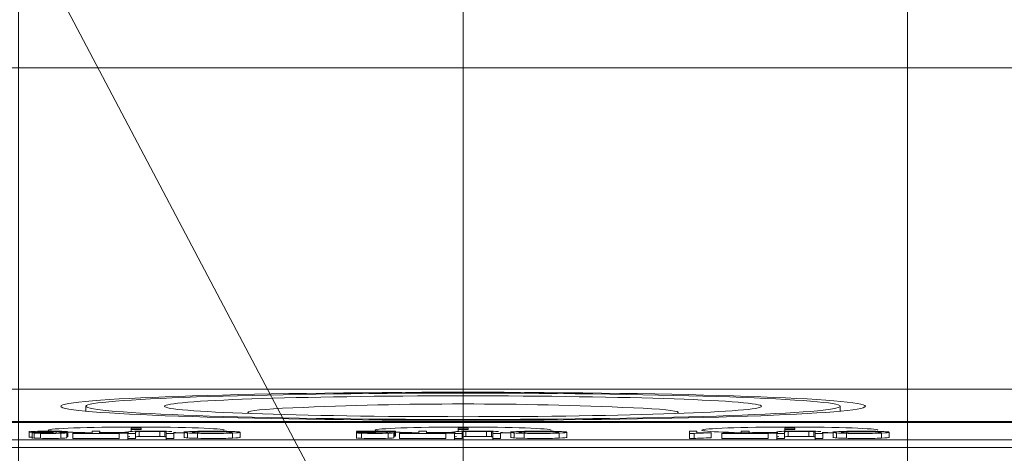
# Model space of a CAD drawing. Header units: millimetres. Extents: x 4 to 836, y 3 to 589.
# Tile 89 of 94: x 681 to 700, y 367 to 375. Entities that reach past the tile are written whole.
import ezdxf

# ---------------------------------------------------------------- set-up
doc = ezdxf.new("R2010")
doc.units = ezdxf.units.MM
doc.layers.add('1', color=7, linetype='Continuous', true_color=0xffffff)
doc.styles.add('ideas_simplex', font='simplex.shx')
doc.dimstyles.get("Standard").update_dxf_attribs({"dimtxt": 0.18, "dimasz": 0.18, "dimexe": 0.18, "dimexo": 0.0625, "dimgap": 0.09, "dimtad": 0, "dimtih": 1, "dimtoh": 1, "dimdec": 4, "dimzin": 0, "dimdsep": 46, "dimtxsty": 'Standard', "dimcen": 0.09, "dimadec": 0, "dimazin": 0, "dimtfac": 1, "dimtdec": 4, "dimtofl": 0, "dimtmove": 0, "dimatfit": 3, "dimfxl": 1, "dimtolj": 1, "dimtzin": 0, "dimarcsym": 0})

# ---------------------------------------------------------------- blocks, each defined once
blk = doc.blocks.new('_U3')
at = {"layer": '1', "color": 87, "lineweight": 25}
for p, q in [((739.083796, 360.312573), (733.458796, 360.312573)), ((733.458796, 360.312573), (733.458796, 358.812573)), ((739.083796, 358.812573), (739.083796, 360.312573)), ((733.458796, 347.607573), (733.458796, 346.107573)), ((739.083796, 346.107573), (739.083796, 347.607573)), ((733.458796, 346.107573), (739.083796, 346.107573))]:
    blk.add_line(p, q, dxfattribs=at)
at = {"layer": '1', "color": 27, "lineweight": 13}
blk.add_line((740.583796, 326.235465), (740.583796, 360.312573), dxfattribs=at)
at = {"layer": '1', "color": 152, "lineweight": 13}
for p, q in [((700.866251, 343.913135), (742.583796, 343.913135)), ((700.866251, 326.235465), (742.583796, 326.235465))]:
    blk.add_line(p, q, dxfattribs=at)
at = {"layer": '1', "color": 27, "lineweight": 18}
for points in [[(740.583796, 343.913135), (741.112777, 340.913137), (740.054815, 340.913133)], [(740.583796, 326.235465), (740.054815, 329.235463), (741.112777, 329.235467)]]:
    blk.add_solid(points, dxfattribs=at)
at = {"layer": '1', "color": 87, "linetype": 'Continuous', "lineweight": 25, "char_height": 3, "attachment_point": 7, "rotation": 90, "line_spacing_factor": 1.204819, "style": 'ideas_simplex'}
for s, insert in [('\\W1.2097;.696', (738.930296, 347.555073)), ('\\W1.2097;17,7', (731.617796, 347.555073))]:
    blk.add_mtext(s, dxfattribs=dict(at, insert=insert))
blk = doc.blocks.new('_U4')
at = {"layer": '1', "color": 152, "lineweight": 13}
for p, q in [((662.77827, 368.0743), (638.042198, 368.0743)), ((697.266686, 287.698936), (638.042198, 287.698936))]:
    blk.add_line(p, q, dxfattribs=at)
at = {"layer": '1', "color": 27, "lineweight": 13}
blk.add_line((640.042198, 368.0743), (640.042198, 287.698936), dxfattribs=at)
at = {"layer": '1', "color": 87, "lineweight": 25}
for p, q in [((638.542198, 336.474118), (632.917198, 336.474118)), ((632.917198, 336.474118), (632.917198, 334.974118)), ((638.542198, 334.974118), (638.542198, 336.474118)), ((632.917198, 320.799118), (632.917198, 319.299118)), ((638.542198, 319.299118), (638.542198, 320.799118)), ((632.917198, 319.299118), (638.542198, 319.299118))]:
    blk.add_line(p, q, dxfattribs=at)
at = {"layer": '1', "color": 27, "lineweight": 18}
for points in [[(640.042198, 368.0743), (640.571179, 365.074302), (639.513217, 365.074298)], [(640.042198, 287.698936), (639.513217, 290.698934), (640.571179, 290.698938)]]:
    blk.add_solid(points, dxfattribs=at)
at = {"layer": '1', "color": 87, "linetype": 'Continuous', "lineweight": 25, "char_height": 3, "attachment_point": 7, "rotation": 90, "line_spacing_factor": 1.204819, "style": 'ideas_simplex'}
for s, insert in [('\\W1.1559;3.164', (638.388698, 320.746618)), ('\\W1.1919;80,4', (631.076198, 322.231618))]:
    blk.add_mtext(s, dxfattribs=dict(at, insert=insert))
blk = doc.blocks.new('_U5')
at = {"layer": '1', "color": 87, "lineweight": 25}
for p, q in [((668.939916, 409.460443), (667.439916, 409.460443)), ((667.439916, 409.460443), (667.439916, 403.835443)), ((684.614916, 409.460443), (683.114916, 409.460443)), ((684.614916, 403.835443), (684.614916, 409.460443)), ((667.439916, 403.835443), (668.939916, 403.835443)), ((683.114916, 403.835443), (684.614916, 403.835443))]:
    blk.add_line(p, q, dxfattribs=at)
at = {"layer": '1', "color": 152, "lineweight": 13}
for p, q in [((662.527416, 367.823446), (662.527416, 404.335443)), ((689.527416, 337.5743), (689.527416, 404.335443))]:
    blk.add_line(p, q, dxfattribs=at)
at = {"layer": '1', "color": 27, "lineweight": 13}
blk.add_line((689.527416, 402.335443), (662.527416, 402.335443), dxfattribs=at)
at = {"layer": '1', "color": 27, "lineweight": 18}
for points in [[(662.527416, 402.335443), (665.527414, 402.864424), (665.527418, 401.806462)], [(689.527416, 402.335443), (686.527418, 401.806462), (686.527414, 402.864424)]]:
    blk.add_solid(points, dxfattribs=at)
at = {"layer": '1', "color": 87, "linetype": 'Continuous', "lineweight": 25, "char_height": 3, "attachment_point": 7, "line_spacing_factor": 1.204819, "style": 'ideas_simplex'}
for s, insert in [('\\W1.0642;27', (673.366416, 411.595443)), ('\\W1.1692;1.063', (668.911416, 404.282943))]:
    blk.add_mtext(s, dxfattribs=dict(at, insert=insert))
blk = doc.blocks.new('_U12')
at = {"layer": '1', "color": 87, "lineweight": 25}
for p, q in [((703.346536, 395.27795), (701.846536, 395.27795)), ((701.846536, 395.27795), (701.846536, 389.65295)), ((716.051536, 395.27795), (714.551536, 395.27795)), ((716.051536, 389.65295), (716.051536, 395.27795)), ((701.846536, 389.65295), (703.346536, 389.65295)), ((714.551536, 389.65295), (716.051536, 389.65295))]:
    blk.add_line(p, q, dxfattribs=at)
at = {"layer": '1', "color": 152, "lineweight": 13}
for p, q in [((680.688581, 346.413135), (680.688581, 390.15295)), ((698.366251, 346.413135), (698.366251, 390.15295))]:
    blk.add_line(p, q, dxfattribs=at)
at = {"layer": '1', "color": 27, "lineweight": 13}
blk.add_line((680.688581, 388.15295), (716.051536, 388.15295), dxfattribs=at)
at = {"layer": '1', "color": 27, "lineweight": 18}
for points in [[(680.688581, 388.15295), (683.688579, 388.681931), (683.688583, 387.623969)], [(698.366251, 388.15295), (695.366253, 387.623969), (695.366249, 388.681931)]]:
    blk.add_solid(points, dxfattribs=at)
at = {"layer": '1', "color": 87, "linetype": 'Continuous', "lineweight": 25, "char_height": 3, "attachment_point": 7, "line_spacing_factor": 1.204819, "style": 'ideas_simplex'}
for s, insert in [('\\W1.2097;17,7', (703.318036, 397.41295)), ('\\W1.2097;.696', (703.318036, 390.10045))]:
    blk.add_mtext(s, dxfattribs=dict(at, insert=insert))
blk = doc.blocks.new('_U15')
at = {"layer": '1', "color": 27, "lineweight": 13}
for p, q in [((673.000814, 392.06602), (671.000814, 392.06602)), ((702.863732, 335.375269), (673.000814, 392.06602))]:
    blk.add_line(p, q, dxfattribs=at)
at = {"layer": '1', "color": 27, "lineweight": 18}
for points in [[(697.364221, 345.815354), (695.498024, 348.223074), (696.434057, 348.716151)], [(699.36828, 342.010916), (701.234478, 339.603196), (700.298445, 339.110118)]]:
    blk.add_solid(points, dxfattribs=at)
at = {"layer": '1', "color": 87, "linetype": 'Continuous', "lineweight": 25, "char_height": 3, "attachment_point": 7, "line_spacing_factor": 1.204819, "style": 'ideas_simplex'}
for s, insert in [('\\W0.5945;4 N°5 {\\Fgdt;x}6', (645.869814, 389.70102)), ('\\W0.9188;M', (642.299814, 389.70102))]:
    blk.add_mtext(s, dxfattribs=dict(at, insert=insert))

msp = doc.modelspace()

# ---------------------------------------------------------------- linework, layer by layer
at = {"layer": '1', "color": 251, "linetype": 'Continuous', "lineweight": 18}
msp.add_line((723.084, 374.474), (655.971, 374.474), dxfattribs=at)
at = {"layer": '1', "color": 252, "linetype": 'Continuous', "lineweight": 18}
for p, q in [((665.278, 368.074), (713.777, 368.074)), ((674.975, 367.43), (704.08, 367.43)), ((703.996, 367.413), (675.059, 367.413))]:
    msp.add_line(p, q, dxfattribs=at)
at = {"layer": '1', "color": 2, "linetype": 'Continuous', "lineweight": 18}
for p, q in [((682.027, 367.735), (682.027, 367.638)), ((697.027, 367.638), (697.027, 367.735))]:
    msp.add_line(p, q, dxfattribs=at)
at = {"layer": '1', "color": 2, "linetype": 'Continuous', "lineweight": 13}
msp.add_line((693.806, 367.613), (693.804, 367.617), dxfattribs=at)
at = {"layer": '1', "color": 7, "linetype": 'Continuous', "lineweight": 18}
for p, q in [((680.9, 367.239), (680.9, 367.114)), ((680.957, 367.219), (680.957, 367.094)), ((681.122, 367.233), (681.122, 367.204)), ((681.123, 367.196), (681.123, 367.097)), ((681.521, 367.227), (681.521, 367.207)), ((681.65, 367.206), (681.65, 367.106)), ((681.664, 367.228), (681.664, 367.128)), ((681.765, 367.195), (681.765, 367.095)), ((682.306, 367.214), (682.306, 367.21)), ((682.69, 367.197), (682.69, 367.2)), ((682.69, 367.2), (682.69, 367.197)), ((682.69, 367.097), (682.69, 367.197)), ((682.86, 367.082), (682.86, 367.208)), ((683.127, 367.299), (682.927, 367.299)), ((682.927, 367.299), (682.927, 367.271)), ((682.927, 367.271), (682.927, 367.233)), ((682.927, 367.271), (683.127, 367.271)), ((683.127, 367.271), (683.127, 367.299)), ((683.498, 367.233), (683.498, 367.133)), ((683.623, 367.083), (683.623, 367.208)), ((683.777, 367.092), (683.777, 367.217)), ((683.979, 367.23), (683.979, 367.105)), ((684.047, 367.205), (684.047, 367.105)), ((684.245, 367.197), (684.245, 367.097)), ((685.095, 367.218), (685.095, 367.118)), ((687.41, 367.22), (687.41, 367.095)), ((688.069, 367.23), (688.069, 367.208)), ((688.153, 367.208), (688.153, 367.108)), ((688.163, 367.136), (688.154, 367.135)), ((688.163, 367.235), (688.163, 367.136)), ((688.18, 367.139), (688.18, 367.239)), ((688.262, 367.195), (688.262, 367.095)), ((689.186, 367.197), (689.186, 367.2)), ((689.186, 367.2), (689.186, 367.197)), ((689.186, 367.097), (689.186, 367.197)), ((689.356, 367.082), (689.356, 367.208)), ((689.427, 367.299), (689.427, 367.271)), ((689.627, 367.299), (689.427, 367.299)), ((689.427, 367.271), (689.427, 367.233)), ((689.427, 367.271), (689.627, 367.271)), ((689.627, 367.271), (689.627, 367.299)), ((689.994, 367.233), (689.994, 367.133)), ((690.119, 367.083), (690.119, 367.208)), ((690.273, 367.092), (690.273, 367.216)), ((690.475, 367.23), (690.475, 367.105)), ((690.543, 367.205), (690.543, 367.105)), ((690.741, 367.197), (690.741, 367.097)), ((691.591, 367.218), (691.591, 367.118)), ((694.032, 367.239), (694.032, 367.139)), ((694.176, 367.239), (694.032, 367.239)), ((694.032, 367.239), (694.032, 367.195)), ((694.032, 367.195), (694.121, 367.195)), ((694.032, 367.139), (694.032, 367.095)), ((694.032, 367.095), (694.032, 367.139)), ((694.121, 367.195), (694.121, 367.095)), ((694.176, 367.205), (694.176, 367.239)), ((694.46, 367.206), (694.46, 367.211)), ((694.46, 367.206), (694.46, 367.106)), ((694.672, 367.195), (694.672, 367.095)), ((695.597, 367.197), (695.597, 367.2)), ((695.597, 367.2), (695.597, 367.197)), ((695.597, 367.097), (695.597, 367.197)), ((695.766, 367.082), (695.766, 367.208)), ((695.927, 367.299), (695.927, 367.271)), ((696.127, 367.299), (695.927, 367.299)), ((695.927, 367.271), (695.927, 367.237)), ((695.927, 367.271), (696.127, 367.271)), ((696.127, 367.271), (696.127, 367.299)), ((696.405, 367.233), (696.405, 367.133)), ((696.53, 367.083), (696.53, 367.208)), ((696.684, 367.092), (696.684, 367.216)), ((696.886, 367.23), (696.886, 367.105)), ((696.954, 367.205), (696.954, 367.105)), ((697.151, 367.197), (697.151, 367.097)), ((698.001, 367.218), (698.001, 367.118)), ((694.032, 367.095), (694.121, 367.095))]:
    msp.add_line(p, q, dxfattribs=at)
at = {"layer": '1', "color": 7, "linetype": 'Continuous', "lineweight": 13}
for p, q in [((680.957, 367.219), (680.957, 367.219)), ((681, 367.201), (681, 367.101)), ((681.437, 367.234), (681.437, 367.201)), ((681.531, 367.198), (681.531, 367.098)), ((682.69, 367.2), (682.69, 367.2)), ((683.086, 367.232), (683.086, 367.132)), ((683.595, 367.229), (683.595, 367.129)), ((684.251, 367.23), (684.251, 367.204)), ((684.939, 367.201), (684.939, 367.101)), ((687.408, 367.234), (687.408, 367.237)), ((687.508, 367.198), (687.508, 367.098)), ((688.039, 367.198), (688.039, 367.098)), ((689.186, 367.2), (689.186, 367.2)), ((689.583, 367.232), (689.583, 367.132)), ((690.091, 367.229), (690.091, 367.129)), ((690.747, 367.23), (690.747, 367.204)), ((691.435, 367.2), (691.435, 367.101)), ((695.597, 367.2), (695.597, 367.2)), ((695.993, 367.232), (695.993, 367.132)), ((696.502, 367.229), (696.502, 367.129)), ((697.157, 367.23), (697.157, 367.204)), ((697.845, 367.2), (697.845, 367.101))]:
    msp.add_line(p, q, dxfattribs=at)
at = {"layer": '1', "color": 27, "linetype": 'Continuous', "lineweight": 18}
msp.add_line((713.514, 367.065), (665.54, 367.065), dxfattribs=at)
at = {"layer": '1', "color": 27, "linetype": 'Continuous', "lineweight": 13}
msp.add_line((676.237, 366.912), (702.818, 366.912), dxfattribs=at)
at = {"layer": '1', "color": 2, "linetype": 'Continuous', "lineweight": 18}
for start, end in [(90, 92.58807), (87.41193, 90)]:
    msp.add_arc((689.527, 292.781), 75, start, end, dxfattribs=at)
at = {"layer": '1', "color": 252, "linetype": 'Continuous', "lineweight": 18}
msp.add_ellipse((689.527, 367.735), major_axis=(-8, 0), ratio=0.034899, dxfattribs=at)
at = {"layer": '1', "color": 2, "linetype": 'Continuous', "lineweight": 18}
for major_axis in [(7.5, 0), (5.937, 0)]:
    msp.add_ellipse((689.527, 367.735), major_axis=major_axis, ratio=0.034899, dxfattribs=at)
for start_param, end_param in [(5.625709, 6.283185), (0.054782, 0.157963), (3.170484, 3.799167), (2.983531, 3.088382)]:
    msp.add_ellipse((689.527, 367.613), major_axis=(-4.279, 0), ratio=0.034899, start_param=start_param, end_param=end_param, dxfattribs=at)
at = {"layer": '1', "color": 2, "linetype": 'Continuous', "lineweight": 13}
for start_param, end_param in [(0, 0.054782), (3.088382, 3.141593)]:
    msp.add_ellipse((689.527, 367.613), major_axis=(-4.279, 0), ratio=0.034899, start_param=start_param, end_param=end_param, dxfattribs=at)
at = {"layer": '1', "color": 252, "linetype": 'Continuous', "lineweight": 18}
for centre, start_param, end_param in [((683.027, 367.26), 3.141593, 6.283185), ((683.027, 367.26), 0, 0.370806), ((683.027, 367.26), 0.6777, 1.035253), ((683.027, 367.26), 1.136766, 1.474683), ((683.027, 367.26), 2.016804, 2.158765), ((689.527, 367.26), 3.141593, 6.283185), ((689.527, 367.26), 0, 0.359614), ((689.527, 367.26), 0.691543, 1.032799), ((689.527, 367.26), 1.143245, 1.472523), ((689.527, 367.26), 2.014546, 2.142959), ((696.027, 367.26), 3.141593, 6.283185), ((696.027, 367.26), 0, 1.42108), ((696.027, 367.26), 1.960747, 2.088668)]:
    msp.add_ellipse(centre, major_axis=(-1.75, 0), ratio=0.034899, start_param=start_param, end_param=end_param, dxfattribs=at)
at = {"layer": '1', "color": 30, "linetype": 'Continuous', "lineweight": 18}
for centre, start_param, end_param in [((683.027, 367.161), 1.662644, 2.047686), ((683.027, 367.161), 0.997412, 1.076345), ((689.527, 367.161), 1.665, 2.041403), ((689.527, 367.161), 0.997412, 1.07929), ((696.027, 367.161), 1.72204, 2.105118), ((696.027, 367.161), 1.004677, 1.158713)]:
    msp.add_ellipse(centre, major_axis=(1.6, 0), ratio=0.034899, start_param=start_param, end_param=end_param, dxfattribs=at)
at = {"layer": '1', "color": 7, "linetype": 'Continuous', "lineweight": 18}
for centre, major_axis, start_param, end_param in [((694.822, 367.181), (0.807, 0), 2.03578, 2.622704), ((694.842, 367.179), (-0.985, 0), 5.110589, 5.455533), ((694.822, 367.081), (0.807, 0), 2.03578, 2.622704)]:
    msp.add_ellipse(centre, major_axis=major_axis, ratio=0.034899, start_param=start_param, end_param=end_param, dxfattribs=at)
for points, knots in [([(680.957, 367.219), (680.919, 367.221), (680.9, 367.223), (680.9, 367.23), (680.937, 367.233), (681.012, 367.236)], [0, 0, 0, 0, 0.5, 0.5, 1, 1, 1, 1]), ([(681, 367.201), (680.972, 367.202), (680.957, 367.204), (680.957, 367.208), (680.971, 367.21), (680.998, 367.212)], [0, 0, 0, 0, 0.5, 0.5, 1, 1, 1, 1]), ([(681.012, 367.236), (681.086, 367.239), (681.18, 367.24), (681.293, 367.24), (681.396, 367.24), (681.481, 367.239), (681.549, 367.237)], [0, 0, 0, 0, 0.5, 0.5, 0.5, 1, 1, 1, 1]), ([(681.122, 367.233), (681.076, 367.231), (681.052, 367.229), (681.052, 367.224), (681.074, 367.222), (681.117, 367.22)], [0, 0, 0, 0, 0.5, 0.5, 1, 1, 1, 1]), ([(681.178, 367.212), (681.129, 367.211), (681.105, 367.209), (681.105, 367.204), (681.123, 367.203), (681.158, 367.201)], [0, 0, 0, 0, 0.5, 0.5, 1, 1, 1, 1]), ([(681.117, 367.22), (681.16, 367.219), (681.214, 367.218), (681.281, 367.218), (681.308, 367.218), (681.342, 367.218), (681.382, 367.218)], [0, 0, 0, 0, 0.5, 0.5, 0.5, 1, 1, 1, 1]), ([(681.437, 367.234), (681.398, 367.235), (681.349, 367.236), (681.293, 367.236), (681.225, 367.236), (681.168, 367.235), (681.122, 367.233)], [0, 0, 0, 0, 0.5, 0.5, 0.5, 1, 1, 1, 1]), ([(681.531, 367.198), (681.468, 367.196), (681.391, 367.195), (681.299, 367.195), (681.235, 367.195), (681.177, 367.195), (681.123, 367.196)], [0, 0, 0, 0, 0.5, 0.5, 0.5, 1, 1, 1, 1]), ([(681.158, 367.201), (681.194, 367.2), (681.24, 367.199), (681.352, 367.199), (681.398, 367.2), (681.435, 367.201)], [0, 0, 0, 0, 0.5, 0.5, 1, 1, 1, 1]), ([(681.366, 367.214), (681.356, 367.214), (681.349, 367.214), (681.343, 367.214), (681.282, 367.214), (681.227, 367.213), (681.178, 367.212)], [0, 0, 0, 0, 0.5, 0.5, 0.5, 1, 1, 1, 1]), ([(682.306, 367.239), (682.306, 367.239), (682.151, 367.239), (682.151, 367.239), (682.151, 367.239), (682.151, 367.2), (682.151, 367.2), (682.151, 367.2), (681.765, 367.2), (681.765, 367.2), (681.765, 367.2), (681.765, 367.195), (681.765, 367.195)], [0, 0, 0, 0, 0.25, 0.25, 0.25, 0.5, 0.5, 0.5, 0.75, 0.75, 0.75, 1, 1, 1, 1]), ([(682.69, 367.2), (682.69, 367.2), (682.306, 367.2), (682.306, 367.2), (682.306, 367.2), (682.306, 367.206), (682.306, 367.214)], [0, 0, 0, 0, 0.71486, 0.71486, 0.71486, 1, 1, 1, 1]), ([(683.014, 367.195), (683.014, 367.195), (683.014, 367.221), (683.014, 367.221), (683.014, 367.226), (683.038, 367.23), (683.086, 367.232)], [0, 0, 0, 0, 0.499922, 0.499922, 0.499922, 1, 1, 1, 1]), ([(683.584, 367.238), (683.515, 367.239), (683.425, 367.24), (683.316, 367.24), (683.203, 367.24), (683.113, 367.239), (683.043, 367.238)], [0, 0, 0, 0, 0.5, 0.5, 0.5, 1, 1, 1, 1]), ([(683.086, 367.232), (683.135, 367.234), (683.216, 367.235), (683.329, 367.235), (683.396, 367.235), (683.452, 367.234), (683.498, 367.233)], [0, 0, 0, 0, 0.5, 0.5, 0.5, 1, 1, 1, 1]), ([(683.086, 367.132), (683.135, 367.134), (683.216, 367.135), (683.329, 367.135), (683.396, 367.135), (683.452, 367.134), (683.498, 367.133)], [0, 0, 0, 0, 0.5, 0.5, 0.5, 1, 1, 1, 1]), ([(684.047, 367.205), (684.001, 367.209), (683.979, 367.213), (683.979, 367.222), (684.003, 367.226), (684.05, 367.229)], [0, 0, 0, 0, 0.5, 0.5, 1, 1, 1, 1]), ([(684.251, 367.23), (684.176, 367.227), (684.138, 367.223), (684.138, 367.217), (684.138, 367.214), (684.154, 367.21), (684.186, 367.208)], [0, 0, 0, 0, 0.5, 0.5, 0.5, 1, 1, 1, 1]), ([(684.939, 367.201), (684.835, 367.196), (684.701, 367.194), (684.536, 367.194), (684.428, 367.194), (684.331, 367.195), (684.245, 367.197)], [0, 0, 0, 0, 0.5, 0.5, 0.5, 1, 1, 1, 1]), ([(684.822, 367.23), (684.746, 367.233), (684.652, 367.235), (684.538, 367.235), (684.421, 367.235), (684.326, 367.233), (684.251, 367.23)], [0, 0, 0, 0, 0.5, 0.5, 0.5, 1, 1, 1, 1]), ([(684.253, 367.237), (684.341, 367.239), (684.435, 367.24), (684.537, 367.24), (684.647, 367.24), (684.745, 367.239), (684.831, 367.237)], [0, 0, 0, 0, 0.5, 0.5, 0.5, 1, 1, 1, 1]), ([(684.327, 367.202), (684.389, 367.2), (684.458, 367.199), (684.535, 367.199), (684.644, 367.199), (684.738, 367.201), (684.817, 367.204)], [0, 0, 0, 0, 0.5, 0.5, 0.5, 1, 1, 1, 1]), ([(687.408, 367.237), (687.408, 367.238), (687.408, 367.239), (687.408, 367.239), (687.408, 367.239), (688.179, 367.239), (688.179, 367.239)], [0, 0, 0, 0, 0.285216, 0.285216, 0.285216, 1, 1, 1, 1]), ([(687.508, 367.198), (687.442, 367.201), (687.41, 367.204), (687.41, 367.209), (687.419, 367.211), (687.439, 367.212)], [0, 0, 0, 0, 0.5, 0.5, 1, 1, 1, 1]), ([(688.039, 367.198), (687.973, 367.196), (687.884, 367.195), (687.662, 367.195), (687.573, 367.196), (687.508, 367.198)], [0, 0, 0, 0, 0.5, 0.5, 1, 1, 1, 1]), ([(687.624, 367.214), (687.579, 367.211), (687.557, 367.209), (687.557, 367.205), (687.577, 367.203), (687.618, 367.202)], [0, 0, 0, 0, 0.5, 0.5, 1, 1, 1, 1]), ([(687.618, 367.202), (687.659, 367.2), (687.712, 367.199), (687.777, 367.199), (687.846, 367.199), (687.901, 367.2), (687.942, 367.202)], [0, 0, 0, 0, 0.5, 0.5, 0.5, 1, 1, 1, 1]), ([(688.802, 367.239), (688.802, 367.239), (688.648, 367.239), (688.648, 367.239), (688.648, 367.239), (688.648, 367.2), (688.648, 367.2), (688.648, 367.2), (688.262, 367.2), (688.262, 367.2), (688.262, 367.2), (688.262, 367.195), (688.262, 367.195)], [0, 0, 0, 0, 0.25, 0.25, 0.25, 0.5, 0.5, 0.5, 0.75, 0.75, 0.75, 1, 1, 1, 1]), ([(689.186, 367.2), (689.186, 367.2), (688.802, 367.2), (688.802, 367.2), (688.802, 367.2), (688.802, 367.206), (688.802, 367.214)], [0, 0, 0, 0, 0.71486, 0.71486, 0.71486, 1, 1, 1, 1]), ([(689.396, 367.231), (689.369, 367.229), (689.356, 367.225), (689.356, 367.221), (689.356, 367.221), (689.356, 367.217), (689.356, 367.212)], [0, 0, 0, 0, 0.716533, 0.716533, 0.716533, 1, 1, 1, 1]), ([(689.51, 367.195), (689.51, 367.195), (689.51, 367.221), (689.51, 367.221), (689.51, 367.226), (689.535, 367.23), (689.583, 367.232)], [0, 0, 0, 0, 0.499922, 0.499922, 0.499922, 1, 1, 1, 1]), ([(690.08, 367.238), (690.011, 367.239), (689.921, 367.24), (689.812, 367.24), (689.699, 367.24), (689.609, 367.239), (689.539, 367.238)], [0, 0, 0, 0, 0.5, 0.5, 0.5, 1, 1, 1, 1]), ([(689.583, 367.232), (689.631, 367.234), (689.712, 367.235), (689.826, 367.235), (689.892, 367.235), (689.948, 367.234), (689.994, 367.233)], [0, 0, 0, 0, 0.5, 0.5, 0.5, 1, 1, 1, 1]), ([(689.583, 367.132), (689.631, 367.134), (689.712, 367.135), (689.826, 367.135), (689.892, 367.135), (689.948, 367.134), (689.994, 367.133)], [0, 0, 0, 0, 0.5, 0.5, 0.5, 1, 1, 1, 1]), ([(690.543, 367.205), (690.498, 367.209), (690.475, 367.213), (690.475, 367.222), (690.499, 367.226), (690.547, 367.229)], [0, 0, 0, 0, 0.5, 0.5, 1, 1, 1, 1]), ([(690.747, 367.23), (690.672, 367.227), (690.634, 367.223), (690.634, 367.217), (690.634, 367.214), (690.65, 367.21), (690.682, 367.208)], [0, 0, 0, 0, 0.5, 0.5, 0.5, 1, 1, 1, 1]), ([(691.435, 367.2), (691.331, 367.196), (691.197, 367.194), (691.032, 367.194), (690.924, 367.194), (690.827, 367.195), (690.741, 367.197)], [0, 0, 0, 0, 0.5, 0.5, 0.5, 1, 1, 1, 1]), ([(691.318, 367.23), (691.243, 367.233), (691.148, 367.235), (691.034, 367.235), (690.917, 367.235), (690.822, 367.233), (690.747, 367.23)], [0, 0, 0, 0, 0.5, 0.5, 0.5, 1, 1, 1, 1]), ([(690.749, 367.237), (690.837, 367.239), (690.932, 367.24), (691.033, 367.24), (691.143, 367.24), (691.241, 367.239), (691.327, 367.237)], [0, 0, 0, 0, 0.5, 0.5, 0.5, 1, 1, 1, 1]), ([(690.823, 367.202), (690.885, 367.2), (690.954, 367.199), (691.031, 367.199), (691.141, 367.199), (691.235, 367.201), (691.314, 367.204)], [0, 0, 0, 0, 0.5, 0.5, 0.5, 1, 1, 1, 1]), ([(695.213, 367.239), (695.213, 367.239), (695.058, 367.239), (695.058, 367.239), (695.058, 367.239), (695.058, 367.2), (695.058, 367.2), (695.058, 367.2), (694.672, 367.2), (694.672, 367.2), (694.672, 367.2), (694.672, 367.195), (694.672, 367.195)], [0, 0, 0, 0, 0.25, 0.25, 0.25, 0.5, 0.5, 0.5, 0.75, 0.75, 0.75, 1, 1, 1, 1]), ([(695.597, 367.2), (695.597, 367.2), (695.213, 367.2), (695.213, 367.2), (695.213, 367.2), (695.213, 367.206), (695.213, 367.214)], [0, 0, 0, 0, 0.71486, 0.71486, 0.71486, 1, 1, 1, 1]), ([(695.806, 367.231), (695.78, 367.229), (695.766, 367.225), (695.766, 367.221), (695.766, 367.221), (695.766, 367.2), (695.766, 367.196)], [0, 0, 0, 0, 0.525439, 0.525439, 0.525439, 1, 1, 1, 1]), ([(695.921, 367.195), (695.921, 367.195), (695.921, 367.221), (695.921, 367.221), (695.921, 367.226), (695.945, 367.23), (695.993, 367.232)], [0, 0, 0, 0, 0.499922, 0.499922, 0.499922, 1, 1, 1, 1]), ([(696.491, 367.238), (696.421, 367.239), (696.332, 367.24), (696.223, 367.24), (696.11, 367.24), (696.019, 367.239), (695.95, 367.238)], [0, 0, 0, 0, 0.5, 0.5, 0.5, 1, 1, 1, 1]), ([(695.993, 367.232), (696.042, 367.234), (696.123, 367.235), (696.236, 367.235), (696.302, 367.235), (696.359, 367.234), (696.405, 367.233)], [0, 0, 0, 0, 0.5, 0.5, 0.5, 1, 1, 1, 1]), ([(695.993, 367.132), (696.042, 367.134), (696.123, 367.135), (696.236, 367.135), (696.302, 367.135), (696.359, 367.134), (696.405, 367.133)], [0, 0, 0, 0, 0.5, 0.5, 0.5, 1, 1, 1, 1]), ([(696.954, 367.205), (696.908, 367.209), (696.886, 367.213), (696.886, 367.222), (696.909, 367.226), (696.957, 367.229)], [0, 0, 0, 0, 0.5, 0.5, 1, 1, 1, 1]), ([(697.157, 367.23), (697.082, 367.227), (697.045, 367.223), (697.045, 367.217), (697.045, 367.214), (697.061, 367.21), (697.093, 367.208)], [0, 0, 0, 0, 0.5, 0.5, 0.5, 1, 1, 1, 1]), ([(697.845, 367.2), (697.741, 367.196), (697.607, 367.194), (697.443, 367.194), (697.335, 367.194), (697.238, 367.195), (697.151, 367.197)], [0, 0, 0, 0, 0.5, 0.5, 0.5, 1, 1, 1, 1]), ([(697.729, 367.23), (697.653, 367.233), (697.558, 367.235), (697.444, 367.235), (697.328, 367.235), (697.232, 367.233), (697.157, 367.23)], [0, 0, 0, 0, 0.5, 0.5, 0.5, 1, 1, 1, 1]), ([(697.16, 367.237), (697.248, 367.239), (697.342, 367.24), (697.443, 367.24), (697.554, 367.24), (697.652, 367.239), (697.738, 367.237)], [0, 0, 0, 0, 0.5, 0.5, 0.5, 1, 1, 1, 1]), ([(697.234, 367.202), (697.296, 367.2), (697.365, 367.199), (697.442, 367.199), (697.551, 367.199), (697.645, 367.201), (697.724, 367.204)], [0, 0, 0, 0, 0.5, 0.5, 0.5, 1, 1, 1, 1]), ([(680.957, 367.119), (680.919, 367.121), (680.9, 367.123), (680.9, 367.126), (680.9, 367.126), (680.9, 367.126)], [0, 0, 0, 0, 0.999126, 0.999126, 1, 1, 1, 1]), ([(681, 367.101), (680.972, 367.103), (680.957, 367.104), (680.957, 367.106), (680.957, 367.106), (680.957, 367.106)], [0, 0, 0, 0, 0.993233, 0.993233, 1, 1, 1, 1]), ([(681.531, 367.098), (681.468, 367.096), (681.391, 367.095), (681.299, 367.095), (681.235, 367.095), (681.177, 367.095), (681.123, 367.097)], [0, 0, 0, 0, 0.5, 0.5, 0.5, 1, 1, 1, 1]), ([(681.765, 367.095), (681.765, 367.095), (682.69, 367.095), (682.69, 367.095), (682.69, 367.095), (682.69, 367.096), (682.69, 367.097)], [0, 0, 0, 0, 0.706807, 0.706807, 0.706807, 1, 1, 1, 1]), ([(682.9, 367.131), (682.873, 367.129), (682.86, 367.125), (682.86, 367.121), (682.86, 367.121), (682.86, 367.095), (682.86, 367.095), (682.86, 367.095), (683.014, 367.095), (683.014, 367.095)], [0, 0, 0, 0, 0.333333, 0.333333, 0.333333, 0.666667, 0.666667, 0.666667, 1, 1, 1, 1]), ([(683.595, 367.129), (683.613, 367.127), (683.623, 367.124), (683.623, 367.121), (683.623, 367.121), (683.623, 367.095), (683.623, 367.095), (683.623, 367.095), (683.777, 367.095), (683.777, 367.095), (683.777, 367.095), (683.777, 367.099), (683.777, 367.104)], [0, 0, 0, 0, 0.294217, 0.294217, 0.294217, 0.588433, 0.588433, 0.588433, 0.88265, 0.88265, 0.88265, 1, 1, 1, 1]), ([(684.047, 367.105), (684.001, 367.109), (683.979, 367.113), (683.979, 367.117), (683.979, 367.117), (683.979, 367.117)], [0, 0, 0, 0, 0.996078, 0.996078, 1, 1, 1, 1]), ([(684.939, 367.101), (684.835, 367.096), (684.701, 367.094), (684.536, 367.094), (684.428, 367.094), (684.331, 367.095), (684.245, 367.097)], [0, 0, 0, 0, 0.5, 0.5, 0.5, 1, 1, 1, 1]), ([(687.508, 367.098), (687.442, 367.101), (687.41, 367.104), (687.41, 367.107), (687.41, 367.107), (687.41, 367.107)], [0, 0, 0, 0, 0.997599, 0.997599, 1, 1, 1, 1]), ([(688.039, 367.098), (687.973, 367.096), (687.884, 367.095), (687.662, 367.095), (687.573, 367.096), (687.508, 367.098)], [0, 0, 0, 0, 0.5, 0.5, 1, 1, 1, 1]), ([(688.262, 367.095), (688.262, 367.095), (689.186, 367.095), (689.186, 367.095), (689.186, 367.095), (689.186, 367.096), (689.186, 367.097)], [0, 0, 0, 0, 0.706807, 0.706807, 0.706807, 1, 1, 1, 1]), ([(689.396, 367.131), (689.369, 367.129), (689.356, 367.125), (689.356, 367.121), (689.356, 367.121), (689.356, 367.095), (689.356, 367.095), (689.356, 367.095), (689.51, 367.095), (689.51, 367.095)], [0, 0, 0, 0, 0.333333, 0.333333, 0.333333, 0.666667, 0.666667, 0.666667, 1, 1, 1, 1]), ([(690.091, 367.129), (690.11, 367.127), (690.119, 367.124), (690.119, 367.121), (690.119, 367.121), (690.119, 367.095), (690.119, 367.095), (690.119, 367.095), (690.273, 367.095), (690.273, 367.095), (690.273, 367.095), (690.273, 367.099), (690.273, 367.104)], [0, 0, 0, 0, 0.294217, 0.294217, 0.294217, 0.588433, 0.588433, 0.588433, 0.88265, 0.88265, 0.88265, 1, 1, 1, 1]), ([(690.543, 367.105), (690.498, 367.109), (690.475, 367.113), (690.475, 367.117), (690.475, 367.117), (690.475, 367.117)], [0, 0, 0, 0, 0.996078, 0.996078, 1, 1, 1, 1]), ([(691.435, 367.101), (691.331, 367.096), (691.197, 367.094), (691.032, 367.094), (690.924, 367.094), (690.827, 367.095), (690.741, 367.097)], [0, 0, 0, 0, 0.5, 0.5, 0.5, 1, 1, 1, 1]), ([(694.672, 367.095), (694.672, 367.095), (695.597, 367.095), (695.597, 367.095), (695.597, 367.095), (695.597, 367.096), (695.597, 367.097)], [0, 0, 0, 0, 0.706807, 0.706807, 0.706807, 1, 1, 1, 1]), ([(695.806, 367.131), (695.78, 367.129), (695.766, 367.125), (695.766, 367.121), (695.766, 367.121), (695.766, 367.095), (695.766, 367.095), (695.766, 367.095), (695.921, 367.095), (695.921, 367.095)], [0, 0, 0, 0, 0.333333, 0.333333, 0.333333, 0.666667, 0.666667, 0.666667, 1, 1, 1, 1]), ([(696.502, 367.129), (696.52, 367.127), (696.53, 367.124), (696.53, 367.121), (696.53, 367.121), (696.53, 367.095), (696.53, 367.095), (696.53, 367.095), (696.684, 367.095), (696.684, 367.095), (696.684, 367.095), (696.684, 367.099), (696.684, 367.104)], [0, 0, 0, 0, 0.294217, 0.294217, 0.294217, 0.588433, 0.588433, 0.588433, 0.88265, 0.88265, 0.88265, 1, 1, 1, 1]), ([(696.954, 367.105), (696.908, 367.109), (696.886, 367.113), (696.886, 367.117), (696.886, 367.117), (696.886, 367.117)], [0, 0, 0, 0, 0.996078, 0.996078, 1, 1, 1, 1]), ([(697.845, 367.101), (697.741, 367.096), (697.607, 367.094), (697.443, 367.094), (697.335, 367.094), (697.238, 367.095), (697.151, 367.097)], [0, 0, 0, 0, 0.5, 0.5, 0.5, 1, 1, 1, 1])]:
    msp.add_open_spline(points, degree=3, knots=knots, dxfattribs=at)
for points, degree in [([(681.118, 367.215), (681.049, 367.216), (680.996, 367.217), (680.957, 367.219)], 3), ([(680.998, 367.212), (681.025, 367.213), (681.065, 367.214), (681.118, 367.215)], 3), ([(681.123, 367.196), (681.07, 367.197), (681.029, 367.199), (681, 367.201)], 3), ([(681.382, 367.218), (681.382, 367.218), (681.366, 367.214), (681.366, 367.214)], 3), ([(681.435, 367.201), (681.472, 367.203), (681.496, 367.205), (681.507, 367.207)], 3), ([(681.521, 367.227), (681.505, 367.23), (681.477, 367.232), (681.437, 367.234)], 3), ([(681.507, 367.207), (681.507, 367.207), (681.65, 367.206), (681.65, 367.206)], 3), ([(681.664, 367.228), (681.664, 367.228), (681.521, 367.227), (681.521, 367.227)], 3), ([(681.65, 367.206), (681.633, 367.203), (681.593, 367.2), (681.531, 367.198)], 3), ([(681.549, 367.237), (681.616, 367.234), (681.655, 367.231), (681.664, 367.228)], 3), ([(683.043, 367.238), (682.974, 367.236), (682.926, 367.234), (682.9, 367.231)], 3), ([(683.014, 367.195), (683.014, 367.095)], 1), ([(683.498, 367.233), (683.543, 367.232), (683.576, 367.231), (683.595, 367.229)], 3), ([(683.498, 367.133), (683.543, 367.132), (683.576, 367.131), (683.595, 367.129)], 3), ([(683.733, 367.232), (683.703, 367.234), (683.653, 367.236), (683.584, 367.238)], 3), ([(683.623, 367.221), (683.623, 367.221), (683.623, 367.21), (683.623, 367.203)], 3), ([(684.245, 367.197), (684.158, 367.199), (684.092, 367.202), (684.047, 367.205)], 3), ([(684.05, 367.229), (684.098, 367.233), (684.166, 367.235), (684.253, 367.237)], 3), ([(684.186, 367.208), (684.218, 367.205), (684.265, 367.203), (684.327, 367.202)], 3), ([(684.817, 367.204), (684.896, 367.206), (684.935, 367.211), (684.935, 367.218)], 3), ([(684.935, 367.218), (684.935, 367.223), (684.898, 367.227), (684.822, 367.23)], 3), ([(684.831, 367.237), (684.918, 367.235), (684.983, 367.232), (685.028, 367.229)], 3), ([(685.095, 367.218), (685.095, 367.21), (685.043, 367.205), (684.939, 367.201)], 3), ([(685.028, 367.229), (685.072, 367.225), (685.095, 367.222), (685.095, 367.218)], 3), ([(687.981, 367.234), (687.981, 367.234), (687.408, 367.234), (687.408, 367.234)], 3), ([(687.439, 367.212), (687.458, 367.214), (687.489, 367.216), (687.534, 367.218)], 3), ([(687.534, 367.218), (687.578, 367.22), (687.652, 367.222), (687.755, 367.226)], 3), ([(687.881, 367.223), (687.754, 367.219), (687.668, 367.216), (687.624, 367.214)], 3), ([(687.755, 367.226), (687.84, 367.228), (687.896, 367.23), (687.92, 367.231)], 3), ([(688.069, 367.23), (688.025, 367.228), (687.963, 367.225), (687.881, 367.223)], 3), ([(687.92, 367.231), (687.945, 367.232), (687.965, 367.233), (687.981, 367.234)], 3), ([(687.942, 367.202), (687.984, 367.203), (688.005, 367.205), (688.005, 367.208)], 3), ([(688.005, 367.208), (688.005, 367.208), (688.153, 367.208), (688.153, 367.208)], 3), ([(688.153, 367.208), (688.143, 367.203), (688.105, 367.2), (688.039, 367.198)], 3), ([(688.163, 367.235), (688.143, 367.233), (688.112, 367.232), (688.069, 367.23)], 3), ([(688.18, 367.239), (688.18, 367.238), (688.174, 367.237), (688.163, 367.235)], 3), ([(688.18, 367.139), (688.18, 367.138), (688.174, 367.137), (688.163, 367.136)], 3), ([(689.539, 367.238), (689.47, 367.236), (689.422, 367.234), (689.396, 367.231)], 3), ([(689.51, 367.195), (689.51, 367.095)], 1), ([(689.994, 367.233), (690.04, 367.232), (690.072, 367.231), (690.091, 367.229)], 3), ([(689.994, 367.133), (690.04, 367.132), (690.072, 367.131), (690.091, 367.129)], 3), ([(690.229, 367.232), (690.199, 367.234), (690.15, 367.236), (690.08, 367.238)], 3), ([(690.119, 367.221), (690.119, 367.221), (690.119, 367.21), (690.119, 367.203)], 3), ([(690.741, 367.197), (690.654, 367.199), (690.588, 367.202), (690.543, 367.205)], 3), ([(690.547, 367.229), (690.594, 367.233), (690.662, 367.235), (690.749, 367.237)], 3), ([(690.682, 367.208), (690.714, 367.205), (690.761, 367.203), (690.823, 367.202)], 3), ([(691.314, 367.204), (691.392, 367.206), (691.432, 367.211), (691.432, 367.218)], 3), ([(691.432, 367.218), (691.432, 367.223), (691.394, 367.227), (691.318, 367.23)], 3), ([(691.327, 367.237), (691.414, 367.235), (691.479, 367.232), (691.524, 367.229)], 3), ([(691.591, 367.218), (691.591, 367.21), (691.539, 367.205), (691.435, 367.2)], 3), ([(691.524, 367.229), (691.569, 367.225), (691.591, 367.222), (691.591, 367.218)], 3), ([(695.95, 367.238), (695.881, 367.236), (695.833, 367.234), (695.806, 367.231)], 3), ([(695.921, 367.195), (695.921, 367.095)], 1), ([(696.405, 367.233), (696.45, 367.232), (696.483, 367.231), (696.502, 367.229)], 3), ([(696.405, 367.133), (696.45, 367.132), (696.483, 367.131), (696.502, 367.129)], 3), ([(696.64, 367.232), (696.61, 367.234), (696.56, 367.236), (696.491, 367.238)], 3), ([(696.53, 367.221), (696.53, 367.221), (696.53, 367.211), (696.53, 367.203)], 3), ([(697.151, 367.197), (697.065, 367.199), (696.999, 367.202), (696.954, 367.205)], 3), ([(696.957, 367.229), (697.005, 367.233), (697.073, 367.235), (697.16, 367.237)], 3), ([(697.093, 367.208), (697.125, 367.205), (697.172, 367.203), (697.234, 367.202)], 3), ([(697.724, 367.204), (697.803, 367.206), (697.842, 367.211), (697.842, 367.218)], 3), ([(697.842, 367.218), (697.842, 367.223), (697.804, 367.227), (697.729, 367.23)], 3), ([(697.738, 367.237), (697.825, 367.235), (697.89, 367.232), (697.935, 367.229)], 3), ([(698.001, 367.218), (698.001, 367.21), (697.95, 367.205), (697.845, 367.2)], 3), ([(697.935, 367.229), (697.979, 367.225), (698.001, 367.222), (698.001, 367.218)], 3), ([(681.123, 367.097), (681.07, 367.098), (681.029, 367.099), (681, 367.101)], 3), ([(681.65, 367.106), (681.633, 367.103), (681.593, 367.1), (681.531, 367.098)], 3), ([(683.014, 367.121), (683.014, 367.126), (683.038, 367.13), (683.086, 367.132)], 3), ([(684.245, 367.097), (684.158, 367.099), (684.092, 367.102), (684.047, 367.105)], 3), ([(685.095, 367.118), (685.095, 367.11), (685.043, 367.105), (684.939, 367.101)], 3), ([(688.153, 367.108), (688.143, 367.104), (688.105, 367.1), (688.039, 367.098)], 3), ([(689.51, 367.121), (689.51, 367.126), (689.535, 367.13), (689.583, 367.132)], 3), ([(690.741, 367.097), (690.654, 367.099), (690.588, 367.102), (690.543, 367.105)], 3), ([(691.591, 367.118), (691.591, 367.11), (691.539, 367.105), (691.435, 367.101)], 3), ([(695.921, 367.121), (695.921, 367.126), (695.945, 367.13), (695.993, 367.132)], 3), ([(697.151, 367.097), (697.065, 367.099), (696.999, 367.102), (696.954, 367.105)], 3), ([(698.001, 367.118), (698.001, 367.11), (697.95, 367.105), (697.845, 367.101)], 3)]:
    msp.add_open_spline(points, degree=degree, dxfattribs=at)
at = {"layer": '1', "color": 7, "linetype": 'Continuous', "lineweight": 13}
for points, knots in [([(681.765, 367.195), (681.765, 367.195), (682.69, 367.195), (682.69, 367.195), (682.69, 367.195), (682.69, 367.196), (682.69, 367.197)], [0, 0, 0, 0, 0.706807, 0.706807, 0.706807, 1, 1, 1, 1]), ([(682.9, 367.231), (682.873, 367.229), (682.86, 367.225), (682.86, 367.221), (682.86, 367.221), (682.86, 367.195), (682.86, 367.195), (682.86, 367.195), (683.014, 367.195), (683.014, 367.195)], [0, 0, 0, 0, 0.333333, 0.333333, 0.333333, 0.666667, 0.666667, 0.666667, 1, 1, 1, 1]), ([(683.595, 367.229), (683.613, 367.227), (683.623, 367.224), (683.623, 367.221), (683.623, 367.221), (683.623, 367.221)], [0, 0, 0, 0, 0.999922, 0.999922, 1, 1, 1, 1]), ([(683.623, 367.195), (683.624, 367.195), (683.777, 367.195), (683.777, 367.195), (683.777, 367.195), (683.777, 367.199), (683.777, 367.204)], [0, 0, 0, 0, 0.714485, 0.714485, 0.714485, 1, 1, 1, 1]), ([(688.262, 367.195), (688.262, 367.195), (689.186, 367.195), (689.186, 367.195), (689.186, 367.195), (689.186, 367.196), (689.186, 367.197)], [0, 0, 0, 0, 0.706807, 0.706807, 0.706807, 1, 1, 1, 1]), ([(689.356, 367.195), (689.356, 367.195), (689.356, 367.195), (689.356, 367.195), (689.356, 367.195), (689.51, 367.195), (689.51, 367.195)], [0, 0, 0, 0, 0.000031, 0.000031, 0.000031, 1, 1, 1, 1]), ([(690.091, 367.229), (690.11, 367.227), (690.119, 367.224), (690.119, 367.221), (690.119, 367.221), (690.119, 367.221)], [0, 0, 0, 0, 0.999922, 0.999922, 1, 1, 1, 1]), ([(690.119, 367.195), (690.12, 367.195), (690.273, 367.195), (690.273, 367.195), (690.273, 367.195), (690.273, 367.199), (690.273, 367.204)], [0, 0, 0, 0, 0.714485, 0.714485, 0.714485, 1, 1, 1, 1]), ([(694.672, 367.195), (694.672, 367.195), (695.597, 367.195), (695.597, 367.195), (695.597, 367.195), (695.597, 367.196), (695.597, 367.197)], [0, 0, 0, 0, 0.706807, 0.706807, 0.706807, 1, 1, 1, 1]), ([(695.766, 367.195), (695.766, 367.195), (695.766, 367.195), (695.766, 367.195), (695.766, 367.195), (695.921, 367.195), (695.921, 367.195)], [0, 0, 0, 0, 0.000031, 0.000031, 0.000031, 1, 1, 1, 1]), ([(696.502, 367.229), (696.52, 367.227), (696.53, 367.224), (696.53, 367.221), (696.53, 367.221), (696.53, 367.221)], [0, 0, 0, 0, 0.999922, 0.999922, 1, 1, 1, 1]), ([(696.53, 367.195), (696.53, 367.195), (696.684, 367.195), (696.684, 367.195), (696.684, 367.195), (696.684, 367.199), (696.684, 367.204)], [0, 0, 0, 0, 0.714485, 0.714485, 0.714485, 1, 1, 1, 1])]:
    msp.add_open_spline(points, degree=3, knots=knots, dxfattribs=at)
for points in [[(682.306, 367.214), (682.306, 367.225), (682.306, 367.239), (682.306, 367.239)], [(688.802, 367.214), (688.802, 367.225), (688.802, 367.239), (688.802, 367.239)], [(695.213, 367.214), (695.213, 367.225), (695.213, 367.239), (695.213, 367.239)]]:
    msp.add_open_spline(points, degree=3, dxfattribs=at)

# ---------------------------------------------------------------- dimensions: what is measured, and where the dimension line sits
at = {"layer": '1', "color": 87, "linetype": 'Continuous', "lineweight": 25}
for base, p1, p2, angle, text, picture, middle in [((689.527, 402.335), (662.527, 364.095), (689.527, 335.074), 180, '<>\\P[\\C87;{\\H1.00x;\\Fsimplex.shx;1.063\\Fsimplex.shx;}\\C87; ]', '_U5', (676.027, 402.335)), ((740.584, 326.235), (698.366, 343.913), (698.366, 326.235), 90, '<>\\P[\\C87;{\\H1.00x;\\Fsimplex.shx;.696\\Fsimplex.shx;}\\C87; ]', '_U3', (740.584, 368.485)), ((640.042, 287.699), (665.278, 368.074), (699.767, 287.699), 90, '<>\\P[\\C87;{\\H1.00x;\\Fsimplex.shx;3.164\\Fsimplex.shx;}\\C87; ]', '_U4', (640.042, 327.887))]:
    dim = msp.add_linear_dim(base=base, p1=p1, p2=p2, angle=angle, text=text, dimstyle='Standard', override={"dimtxt": 3, "dimasz": 3, "dimexe": 2, "dimexo": 2.5, "dimgap": 1.5, "dimtad": 1, "dimtih": 0, "dimtoh": 0, "dimdec": 1, "dimlfac": 1, "dimzin": 8, "dimdsep": 44, "dimlunit": 2, "dimtxsty": 'ideas_simplex', "dimsah": 1, "dimse1": 0, "dimse2": 0, "dimsd1": 0, "dimsd2": 0, "dimclrd": 27, "dimclre": 152, "dimclrt": 87, "dimtol": 0, "dimtm": -0.1, "dimtfac": 0.5, "dimtdec": 2, "dimtofl": 1, "dimtmove": 0, "dimtzin": 8, "dimlwd": 13, "dimlwe": 13}, dxfattribs=at)
    dim.commit()
    dim.dimension.update_dxf_attribs({"geometry": picture, "text_midpoint": middle, "dimtype": 160})
dim = msp.add_diameter_dim_2p(p1=(699.368, 342.011), p2=(697.364, 345.815), text='\\C87;M\\C87;4 N', dimstyle='Standard', override={"dimtxt": 3, "dimasz": 3, "dimexe": 2, "dimexo": 2.5, "dimgap": 1.5, "dimtih": 1, "dimtoh": 1, "dimdec": 0, "dimlfac": 1, "dimzin": 8, "dimdsep": 44, "dimlunit": 2, "dimpost": '', "dimtxsty": 'ideas_simplex', "dimsah": 1, "dimse1": 0, "dimse2": 0, "dimsd1": 0, "dimsd2": 0, "dimclrd": 27, "dimclre": 152, "dimclrt": 87, "dimtol": 0, "dimtm": -0.1, "dimtfac": 0.5, "dimtdec": 2, "dimtofl": 1, "dimtmove": 0, "dimatfit": 2, "dimtzin": 8, "dimlwd": 13, "dimlwe": 13}, dxfattribs=at)
dim.commit()
dim.dimension.update_dxf_attribs({"geometry": '_U15', "text_midpoint": (655.821, 392.066), "dimtype": 163})
dim = msp.add_linear_dim(base=(680.689, 388.153), p1=(698.366, 343.913), p2=(680.689, 343.913), text='<>\\P[\\C87;{\\H1.00x;\\Fsimplex.shx;.696\\Fsimplex.shx;}\\C87; ]', dimstyle='Standard', override={"dimtxt": 3, "dimasz": 3, "dimexe": 2, "dimexo": 2.5, "dimgap": 1.5, "dimtad": 1, "dimtih": 1, "dimtoh": 0, "dimdec": 1, "dimlfac": 1, "dimzin": 8, "dimdsep": 44, "dimlunit": 2, "dimtxsty": 'ideas_simplex', "dimsah": 1, "dimse1": 0, "dimse2": 0, "dimsd1": 0, "dimsd2": 0, "dimclrd": 27, "dimclre": 152, "dimclrt": 87, "dimtol": 0, "dimtm": -0.1, "dimtfac": 0.5, "dimtdec": 2, "dimtofl": 1, "dimtmove": 0, "dimtzin": 8, "dimlwd": 13, "dimlwe": 13}, dxfattribs=at)
dim.commit()
dim.dimension.update_dxf_attribs({"geometry": '_U12', "text_midpoint": (722.938, 388.153), "dimtype": 160})

doc.saveas('drawing.dxf')
